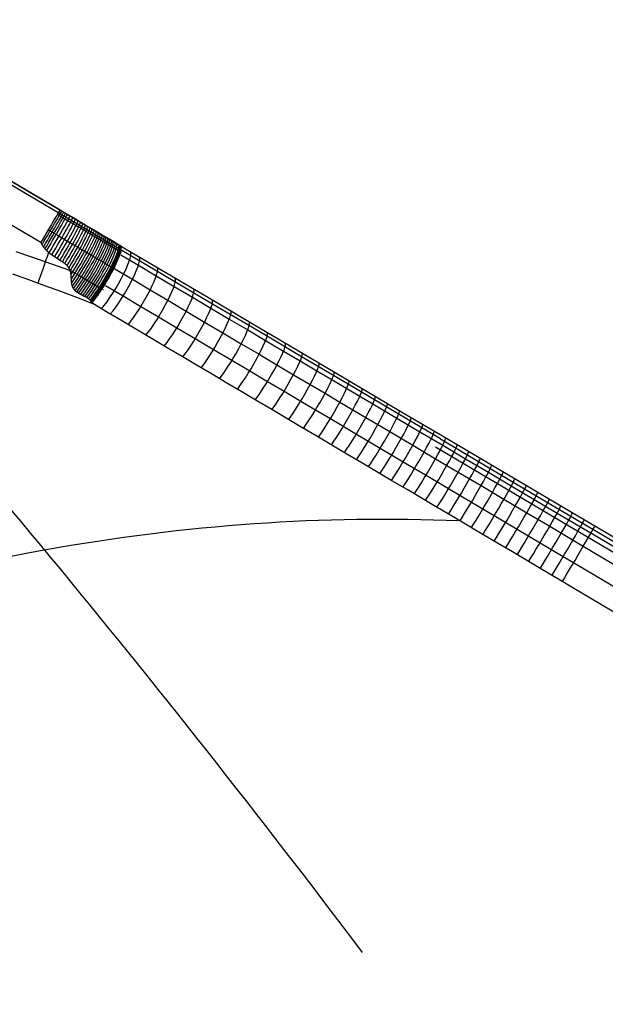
# Model space of a CAD drawing. Extents: x 8195 to 9024, y -2232 to -1505.
# Tile 36 of 42: x 8772 to 8787, y -2010 to -1984. Entities that reach past the tile are written whole.
import ezdxf

# ---------------------------------------------------------------- set-up
doc = ezdxf.new("R2010")
doc.units = 0
doc.layers.add('1', color=7, linetype='CONTINUOUS')

msp = doc.modelspace()

# ---------------------------------------------------------------- linework, layer by layer
at = {"layer": '1', "color": 7}
for p, q in [((8691.985, -1941.238, 28.546), (8772.683, -1988.906, 28.546)), ((8772.174, -1989.767, 27.546), (8771.275, -1989.236, 27.546)), ((8773.499, -1991.315, 27.937), (8773.482, -1991.361, 27.983))]:
    msp.add_line(p, q, dxfattribs=at)
at = {"layer": '1', "color": 7, "extrusion": (0.509073, 0.860701, 0.00614)}
msp.add_lwpolyline([(-8575.051, 23.313), (-8574.194, 23.312), (-8573.337, 23.314), (-8572.481, 23.319), (-8571.625, 23.326), (-8570.77, 23.336), (-8569.915, 23.349), (-8569.061, 23.365), (-8568.208, 23.383), (-8567.355, 23.404), (-8566.503, 23.428), (-8565.651, 23.454), (-8564.8, 23.483), (-8563.949, 23.515), (-8563.099, 23.549), (-8562.25, 23.587), (-8561.401, 23.627), (-8560.553, 23.669), (-8559.705, 23.715), (-8558.858, 23.763), (-8558.011, 23.814), (-8557.165, 23.867), (-8556.32, 23.924), (-8555.475, 23.983), (-8554.631, 24.044), (-8553.787, 24.109), (-8552.944, 24.176), (-8552.101, 24.246), (-8551.259, 24.318), (-8550.417, 24.394), (-8549.576, 24.472), (-8548.736, 24.552), (-8547.896, 24.636), (-8547.057, 24.722), (-8546.218, 24.811), (-8545.38, 24.902), (-8544.543, 24.997), (-8543.706, 25.094), (-8542.869, 25.193), (-8542.033, 25.296), (-8541.198, 25.401), (-8540.363, 25.509), (-8539.529, 25.619), (-8538.696, 25.733), (-8537.863, 25.849), (-8537.03, 25.967), (-8536.198, 26.089), (-8535.367, 26.213), (-8534.536, 26.34), (-8533.706, 26.469), (-8532.877, 26.602), (-8532.048, 26.737), (-8531.219, 26.874), (-8530.391, 27.015), (-8529.564, 27.158), (-8528.737, 27.304), (-8527.911, 27.452), (-8527.085, 27.603), (-8526.26, 27.757), (-8525.436, 27.914), (-8524.612, 28.074), (-8523.789, 28.236), (-8522.966, 28.401), (-8522.144, 28.568), (-8521.322, 28.738), (-8520.501, 28.911), (-8519.68, 29.087), (-8518.86, 29.266), (-8518.041, 29.447), (-8517.222, 29.631), (-8516.404, 29.817), (-8515.586, 30.006), (-8514.769, 30.198), (-8513.952, 30.393), (-8513.136, 30.591), (-8512.321, 30.791), (-8511.506, 30.993), (-8510.692, 31.199), (-8509.878, 31.407), (-8509.065, 31.618), (-8508.252, 31.832), (-8507.44, 32.048), (-8506.629, 32.268), (-8505.818, 32.489), (-8505.008, 32.714), (-8504.198, 32.941), (-8503.389, 33.171), (-8502.58, 33.404), (-8501.772, 33.639), (-8500.965, 33.878), (-8500.158, 34.118), (-8499.352, 34.362), (-8498.546, 34.608), (-8497.741, 34.857), (-8496.936, 35.109), (-8496.132, 35.363), (-8495.328, 35.62), (-8494.525, 35.88), (-8493.723, 36.143), (-8492.921, 36.408), (-8492.12, 36.676), (-8491.319, 36.947), (-8490.519, 37.22), (-8489.72, 37.496), (-8488.921, 37.775), (-8488.122, 38.057), (-8487.324, 38.341), (-8486.527, 38.628), (-8485.73, 38.918), (-8484.934, 39.21), (-8484.139, 39.505), (-8483.344, 39.803), (-8482.549, 40.104), (-8481.755, 40.407), (-8480.962, 40.713), (-8480.169, 41.022), (-8479.377, 41.333), (-8478.586, 41.647), (-8477.795, 41.964), (-8477.004, 42.284), (-8476.214, 42.606), (-8475.425, 42.931), (-8474.636, 43.259), (-8473.848, 43.589), (-8473.06, 43.922), (-8472.273, 44.258), (-8471.487, 44.597), (-8470.701, 44.938), (-8469.916, 45.282)], dxfattribs=at)
at = {"layer": '1', "color": 7, "extrusion": (0.395287, 0.740577, -0.54341)}
msp.add_lwpolyline([(-8579.594, 1346.034), (-8580.418, 1345.729), (-8581.243, 1345.426), (-8582.068, 1345.126), (-8582.893, 1344.828), (-8583.718, 1344.532), (-8584.544, 1344.238), (-8585.369, 1343.947), (-8586.195, 1343.658), (-8587.022, 1343.371), (-8587.848, 1343.086), (-8588.675, 1342.804), (-8589.502, 1342.524), (-8590.329, 1342.246), (-8591.156, 1341.971), (-8591.984, 1341.698), (-8592.812, 1341.427), (-8593.64, 1341.158), (-8594.468, 1340.892), (-8595.297, 1340.628), (-8596.126, 1340.366), (-8596.955, 1340.107), (-8597.784, 1339.849), (-8598.614, 1339.595), (-8599.444, 1339.342), (-8600.274, 1339.091), (-8601.104, 1338.843), (-8601.935, 1338.597), (-8602.766, 1338.354), (-8603.597, 1338.113), (-8604.428, 1337.874), (-8605.259, 1337.637), (-8606.091, 1337.402), (-8606.923, 1337.17), (-8607.755, 1336.94), (-8608.588, 1336.713), (-8609.421, 1336.487), (-8610.253, 1336.264), (-8611.087, 1336.043), (-8611.92, 1335.825), (-8612.754, 1335.609), (-8613.588, 1335.395), (-8614.422, 1335.183), (-8615.256, 1334.973), (-8616.091, 1334.766), (-8616.926, 1334.561), (-8617.761, 1334.359), (-8618.596, 1334.158), (-8619.432, 1333.96), (-8620.267, 1333.765), (-8621.104, 1333.571), (-8621.94, 1333.38), (-8622.776, 1333.191), (-8623.613, 1333.004), (-8624.45, 1332.82), (-8625.287, 1332.638), (-8626.125, 1332.458), (-8626.963, 1332.28), (-8627.801, 1332.105), (-8628.639, 1331.932), (-8629.477, 1331.761), (-8630.316, 1331.593), (-8631.155, 1331.426), (-8631.994, 1331.262), (-8632.834, 1331.101), (-8633.673, 1330.941), (-8634.513, 1330.784), (-8635.353, 1330.629), (-8636.194, 1330.477), (-8637.034, 1330.327), (-8637.875, 1330.179), (-8638.716, 1330.033), (-8639.557, 1329.889), (-8640.399, 1329.748), (-8641.241, 1329.609), (-8642.083, 1329.473), (-8642.925, 1329.338), (-8643.768, 1329.206), (-8644.61, 1329.076), (-8645.453, 1328.949), (-8646.297, 1328.824), (-8647.14, 1328.701), (-8647.984, 1328.58), (-8648.828, 1328.462), (-8649.672, 1328.345), (-8650.516, 1328.232), (-8651.361, 1328.12), (-8652.206, 1328.011), (-8653.051, 1327.904), (-8653.897, 1327.799), (-8654.742, 1327.696), (-8655.588, 1327.596), (-8656.434, 1327.498), (-8657.281, 1327.402), (-8658.127, 1327.309), (-8658.974, 1327.218), (-8659.821, 1327.129), (-8660.668, 1327.043), (-8661.516, 1326.958), (-8662.364, 1326.876), (-8663.212, 1326.796), (-8664.06, 1326.719), (-8664.909, 1326.644), (-8665.757, 1326.571), (-8666.606, 1326.5), (-8667.456, 1326.432), (-8668.305, 1326.366), (-8669.155, 1326.302), (-8670.005, 1326.24), (-8670.855, 1326.181), (-8671.705, 1326.124), (-8672.556, 1326.069), (-8673.407, 1326.017), (-8674.258, 1325.967), (-8675.109, 1325.919), (-8675.961, 1325.873), (-8676.813, 1325.83), (-8677.665, 1325.789), (-8678.517, 1325.75), (-8679.37, 1325.714), (-8680.223, 1325.679), (-8681.076, 1325.647), (-8681.929, 1325.618), (-8682.783, 1325.59), (-8683.636, 1325.565), (-8684.491, 1325.542), (-8685.345, 1325.522), (-8686.199, 1325.503), (-8687.054, 1325.487)], dxfattribs=at)
at = {"layer": '1', "color": 7, "extrusion": (0.731668, 0.680659, -0.03694)}
msp.add_lwpolyline([(-7407.767, 214.343), (-7408.464, 214.833), (-7409.163, 215.316), (-7409.864, 215.794), (-7410.566, 216.265), (-7411.269, 216.731), (-7411.975, 217.19), (-7412.682, 217.644), (-7413.39, 218.091), (-7414.1, 218.532), (-7414.812, 218.968), (-7415.525, 219.397), (-7416.24, 219.82), (-7416.956, 220.237), (-7417.675, 220.648), (-7418.394, 221.053), (-7419.115, 221.452), (-7419.838, 221.845), (-7420.563, 222.232), (-7421.289, 222.613), (-7422.016, 222.988), (-7422.746, 223.357), (-7423.476, 223.719), (-7424.209, 224.076), (-7424.943, 224.427), (-7425.678, 224.771), (-7426.416, 225.11), (-7427.154, 225.442), (-7427.895, 225.769), (-7428.637, 226.089), (-7429.38, 226.403), (-7430.125, 226.712), (-7430.872, 227.014), (-7431.621, 227.31), (-7432.37, 227.6), (-7433.122, 227.884), (-7433.875, 228.162), (-7434.63, 228.434), (-7435.386, 228.7), (-7436.144, 228.96), (-7436.904, 229.214), (-7437.665, 229.462), (-7438.427, 229.704), (-7439.192, 229.939), (-7439.958, 230.169), (-7440.725, 230.393), (-7441.494, 230.61), (-7442.265, 230.822), (-7443.037, 231.027), (-7443.811, 231.227), (-7444.586, 231.42), (-7445.363, 231.607), (-7446.142, 231.789), (-7446.922, 231.964), (-7447.704, 232.133), (-7448.488, 232.296), (-7449.273, 232.453), (-7450.059, 232.605), (-7450.847, 232.75), (-7451.637, 232.888), (-7452.429, 233.021), (-7453.222, 233.148), (-7454.016, 233.269), (-7454.812, 233.384), (-7455.61, 233.493)], dxfattribs=at)
at = {"layer": '1', "color": 7, "extrusion": (0.848049, -0.500961, 0.172773)}
msp.add_lwpolyline([(2749.429, -1451.838), (2749.405, -1451.929), (2749.379, -1452.015), (2749.365, -1452.056), (2749.351, -1452.096), (2749.336, -1452.135), (2749.321, -1452.174), (2749.306, -1452.211), (2749.29, -1452.246), (2749.273, -1452.281), (2749.256, -1452.315), (2749.239, -1452.347), (2749.221, -1452.379), (2749.202, -1452.409), (2749.184, -1452.439), (2749.164, -1452.467), (2749.145, -1452.494), (2749.124, -1452.52), (2749.104, -1452.545), (2749.083, -1452.569), (2749.061, -1452.592), (2749.05, -1452.603), (2749.039, -1452.613), (2749.028, -1452.624), (2749.016, -1452.634), (2749.005, -1452.644), (2748.993, -1452.653), (2748.982, -1452.663), (2748.97, -1452.672), (2748.958, -1452.68), (2748.946, -1452.689), (2748.934, -1452.697), (2748.922, -1452.705), (2748.909, -1452.713), (2748.897, -1452.72), (2748.884, -1452.727), (2748.872, -1452.734), (2748.859, -1452.741), (2748.846, -1452.747), (2748.833, -1452.753), (2748.819, -1452.759), (2748.806, -1452.764), (2748.793, -1452.769), (2748.779, -1452.774), (2748.766, -1452.779), (2748.752, -1452.783), (2748.738, -1452.788), (2748.724, -1452.791), (2748.71, -1452.795), (2748.696, -1452.798), (2748.681, -1452.801), (2748.667, -1452.804), (2748.652, -1452.806), (2748.638, -1452.809), (2748.623, -1452.811), (2748.608, -1452.812), (2748.593, -1452.814), (2748.578, -1452.815), (2748.562, -1452.816), (2748.547, -1452.816), (2748.531, -1452.816), (2748.5, -1452.816), (2748.468, -1452.815), (2748.436, -1452.812), (2748.403, -1452.809), (2748.37, -1452.804), (2748.336, -1452.798), (2748.302, -1452.791), (2748.268, -1452.784), (2748.232, -1452.775), (2748.197, -1452.764), (2748.161, -1452.753), (2748.124, -1452.741), (2748.087, -1452.727), (2748.05, -1452.713), (2748.012, -1452.697), (2747.974, -1452.681), (2747.935, -1452.663), (2747.896, -1452.644), (2747.816, -1452.603), (2747.734, -1452.557)], dxfattribs=at)
at = {"layer": '1', "color": 7, "extrusion": (0.508594, 0.861006, -4.86669e-08)}
msp.add_lwpolyline([(-8566.765, 28.692), (-8567.301, 28.782), (-8567.826, 28.867), (-8568.338, 28.947), (-8568.84, 29.023), (-8569.33, 29.095), (-8569.809, 29.162), (-8570.277, 29.226), (-8570.734, 29.286), (-8571.18, 29.342), (-8571.616, 29.394), (-8572.041, 29.444), (-8572.456, 29.489), (-8573.256, 29.572), (-8574.016, 29.643), (-8574.738, 29.705), (-8575.427, 29.757), (-8576.087, 29.802), (-8576.724, 29.84), (-8577.342, 29.872), (-8577.946, 29.899), (-8578.543, 29.922), (-8579.139, 29.941), (-8579.739, 29.957), (-8580.349, 29.969), (-8580.974, 29.979), (-8581.621, 29.987)], dxfattribs=at)
at = {"layer": '1', "color": 7, "extrusion": (0.864657, -0.502218, 0.012093)}
msp.add_lwpolyline([(2686.185, -64.5), (2686.133, -64.314), (2686.083, -64.155), (2686.059, -64.085), (2686.036, -64.021), (2686.013, -63.964), (2686.002, -63.938), (2685.992, -63.913), (2685.981, -63.89), (2685.97, -63.869), (2685.96, -63.85), (2685.95, -63.832), (2685.945, -63.823), (2685.94, -63.815), (2685.935, -63.808), (2685.93, -63.801), (2685.925, -63.794), (2685.92, -63.788), (2685.915, -63.782), (2685.91, -63.776), (2685.908, -63.773), (2685.905, -63.771), (2685.903, -63.769), (2685.901, -63.766), (2685.898, -63.764), (2685.896, -63.762), (2685.894, -63.76), (2685.891, -63.758), (2685.889, -63.756), (2685.887, -63.755), (2685.885, -63.753), (2685.882, -63.751), (2685.88, -63.75), (2685.878, -63.749), (2685.876, -63.748), (2685.875, -63.747), (2685.873, -63.746), (2685.872, -63.746), (2685.871, -63.745), (2685.87, -63.745), (2685.869, -63.745), (2685.868, -63.744), (2685.867, -63.744), (2685.866, -63.743), (2685.865, -63.743), (2685.864, -63.743), (2685.862, -63.743), (2685.861, -63.742), (2685.86, -63.742), (2685.859, -63.742), (2685.858, -63.742), (2685.857, -63.742), (2685.856, -63.741), (2685.855, -63.741), (2685.854, -63.741), (2685.853, -63.741), (2685.852, -63.741), (2685.851, -63.741), (2685.85, -63.741), (2685.849, -63.741), (2685.847, -63.741), (2685.846, -63.741), (2685.845, -63.742), (2685.844, -63.742), (2685.843, -63.742), (2685.842, -63.742), (2685.841, -63.742), (2685.84, -63.743), (2685.839, -63.743)], dxfattribs=at)
at = {"layer": '1', "color": 7, "extrusion": (0.866026, -0.499999, -4.87725e-06)}
msp.add_lwpolyline([(2663.425, 40.264), (2663.022, 40.604), (2662.618, 40.942), (2662.213, 41.277), (2661.807, 41.61), (2661.4, 41.941), (2660.992, 42.269), (2660.583, 42.595), (2660.173, 42.918), (2659.762, 43.239), (2659.351, 43.558), (2658.938, 43.874), (2658.524, 44.187), (2658.109, 44.499), (2657.693, 44.807), (2657.277, 45.114), (2656.859, 45.418), (2656.44, 45.719), (2656.021, 46.019), (2655.6, 46.315), (2655.179, 46.61), (2654.756, 46.902), (2654.333, 47.191), (2653.908, 47.478), (2653.483, 47.763), (2653.056, 48.045), (2652.629, 48.325), (2652.2, 48.602), (2651.771, 48.877), (2651.341, 49.15), (2650.91, 49.42), (2650.477, 49.688), (2650.044, 49.953), (2649.61, 50.216), (2649.175, 50.477), (2648.739, 50.735), (2648.301, 50.99), (2647.863, 51.244), (2647.424, 51.495), (2646.984, 51.743), (2646.543, 51.989), (2646.101, 52.233), (2645.658, 52.474), (2645.215, 52.713), (2644.77, 52.949), (2644.324, 53.183), (2643.877, 53.414), (2643.429, 53.643), (2642.98, 53.87), (2642.531, 54.094), (2642.08, 54.316), (2641.628, 54.536), (2641.176, 54.753), (2640.722, 54.967), (2640.267, 55.179), (2639.812, 55.389), (2639.355, 55.596), (2638.898, 55.801), (2638.439, 56.004), (2637.98, 56.204), (2637.52, 56.402), (2637.058, 56.597), (2636.596, 56.79), (2636.132, 56.98), (2635.668, 57.168), (2635.203, 57.354), (2634.737, 57.537), (2634.269, 57.718), (2633.801, 57.896), (2633.332, 58.072), (2632.862, 58.245), (2632.391, 58.416), (2631.919, 58.585), (2631.446, 58.751), (2630.972, 58.915), (2630.497, 59.077), (2630.021, 59.236), (2629.544, 59.392), (2629.066, 59.546), (2628.587, 59.698), (2628.107, 59.847), (2627.626, 59.994), (2627.145, 60.139), (2626.662, 60.281), (2626.178, 60.421), (2625.693, 60.558), (2625.208, 60.693), (2624.721, 60.825), (2624.234, 60.955), (2623.745, 61.083), (2623.255, 61.208), (2622.765, 61.33), (2622.273, 61.451), (2621.781, 61.569), (2621.287, 61.684), (2620.793, 61.797), (2620.298, 61.908), (2619.801, 62.016), (2619.304, 62.122), (2618.806, 62.225), (2618.306, 62.326), (2617.806, 62.425), (2617.305, 62.521), (2616.803, 62.615), (2616.3, 62.706), (2615.795, 62.795), (2615.29, 62.882), (2614.784, 62.966), (2614.277, 63.047), (2613.769, 63.127), (2613.26, 63.203), (2612.75, 63.278), (2612.239, 63.35), (2611.728, 63.419), (2611.215, 63.487), (2610.701, 63.551), (2610.186, 63.614), (2609.67, 63.674), (2609.153, 63.731), (2608.636, 63.786), (2608.117, 63.839), (2607.597, 63.889), (2607.077, 63.937), (2606.555, 63.982), (2606.033, 64.025), (2605.509, 64.066), (2604.984, 64.104), (2604.459, 64.14), (2603.933, 64.173)], dxfattribs=at)
at = {"layer": '1', "color": 7, "extrusion": (0.860897, -0.508686, 0.00978)}
msp.add_lwpolyline([(2748.727, -54.653), (2748.809, -54.699), (2748.889, -54.741), (2748.928, -54.761), (2748.967, -54.779), (2749.005, -54.796), (2749.043, -54.812), (2749.081, -54.827), (2749.118, -54.841), (2749.154, -54.854), (2749.19, -54.865), (2749.226, -54.876), (2749.261, -54.885), (2749.296, -54.893), (2749.33, -54.901), (2749.364, -54.907), (2749.397, -54.912), (2749.43, -54.915), (2749.462, -54.918), (2749.494, -54.92), (2749.51, -54.92), (2749.526, -54.92), (2749.541, -54.92), (2749.557, -54.92), (2749.572, -54.919), (2749.587, -54.918), (2749.602, -54.917), (2749.617, -54.915), (2749.632, -54.913), (2749.647, -54.911), (2749.662, -54.909), (2749.676, -54.906), (2749.691, -54.903), (2749.705, -54.9), (2749.719, -54.897), (2749.733, -54.893), (2749.747, -54.889), (2749.761, -54.885), (2749.775, -54.88), (2749.788, -54.875), (2749.802, -54.87), (2749.815, -54.865), (2749.828, -54.859), (2749.841, -54.853), (2749.854, -54.847), (2749.867, -54.84), (2749.88, -54.833), (2749.893, -54.826), (2749.905, -54.819), (2749.918, -54.811), (2749.93, -54.803), (2749.942, -54.795), (2749.954, -54.787), (2749.966, -54.778), (2749.978, -54.769), (2749.99, -54.76), (2750.002, -54.75), (2750.013, -54.74), (2750.024, -54.73), (2750.036, -54.72), (2750.047, -54.709), (2750.058, -54.698), (2750.069, -54.687), (2750.08, -54.675), (2750.101, -54.651), (2750.122, -54.626), (2750.142, -54.6), (2750.162, -54.573), (2750.182, -54.545), (2750.201, -54.516), (2750.219, -54.485), (2750.237, -54.453), (2750.255, -54.421), (2750.272, -54.387), (2750.288, -54.352), (2750.305, -54.316), (2750.32, -54.279), (2750.336, -54.241), (2750.35, -54.201), (2750.365, -54.161), (2750.379, -54.119), (2750.405, -54.033), (2750.43, -53.942)], dxfattribs=at)
at = {"layer": '1', "color": 7, "extrusion": (0.866025, -0.5, 2.3272e-07)}
msp.add_lwpolyline([(2603.47, 55.141), (2604.001, 55.106), (2604.531, 55.068), (2605.06, 55.028), (2605.588, 54.985), (2606.114, 54.939), (2606.639, 54.891), (2607.164, 54.84), (2607.687, 54.786), (2608.209, 54.73), (2608.73, 54.671), (2609.249, 54.61), (2609.768, 54.545), (2610.285, 54.479), (2610.801, 54.409), (2611.316, 54.337), (2611.83, 54.263), (2612.342, 54.185), (2612.854, 54.106), (2613.364, 54.023), (2613.873, 53.938), (2614.381, 53.85), (2614.888, 53.76), (2615.394, 53.667), (2615.898, 53.571), (2616.402, 53.473), (2616.904, 53.372), (2617.405, 53.268), (2617.905, 53.162), (2618.403, 53.053), (2618.901, 52.942), (2619.397, 52.828), (2619.892, 52.711), (2620.387, 52.592), (2620.879, 52.47), (2621.371, 52.345), (2621.862, 52.218), (2622.351, 52.088), (2622.839, 51.956), (2623.326, 51.821), (2623.812, 51.683), (2624.297, 51.543), (2624.781, 51.4), (2625.263, 51.254), (2625.745, 51.106), (2626.225, 50.955), (2626.704, 50.802), (2627.181, 50.646), (2627.658, 50.487), (2628.134, 50.326), (2628.608, 50.162), (2629.081, 49.995), (2629.553, 49.826), (2630.024, 49.654), (2630.494, 49.479), (2630.962, 49.302), (2631.429, 49.123), (2631.896, 48.94), (2632.361, 48.755), (2632.825, 48.568), (2633.287, 48.377), (2633.749, 48.184), (2634.209, 47.989), (2634.668, 47.791), (2635.126, 47.59), (2635.583, 47.387), (2636.039, 47.18), (2636.494, 46.972), (2636.947, 46.761), (2637.399, 46.547), (2637.85, 46.33), (2638.3, 46.111), (2638.749, 45.889), (2639.197, 45.665), (2639.643, 45.438), (2640.089, 45.208), (2640.533, 44.976), (2640.976, 44.741), (2641.417, 44.503), (2641.858, 44.263), (2642.298, 44.02), (2642.736, 43.775), (2643.173, 43.526), (2643.609, 43.276), (2644.044, 43.022), (2644.478, 42.766), (2644.91, 42.508), (2645.342, 42.247), (2645.772, 41.983), (2646.201, 41.716), (2646.629, 41.447), (2647.055, 41.175), (2647.481, 40.901), (2647.905, 40.624), (2648.329, 40.344), (2648.751, 40.062), (2649.172, 39.777), (2649.591, 39.49), (2650.01, 39.2), (2650.427, 38.907), (2650.844, 38.611), (2651.259, 38.313), (2651.673, 38.013), (2652.085, 37.71), (2652.497, 37.404), (2652.908, 37.095), (2653.317, 36.784), (2653.725, 36.47), (2654.132, 36.154), (2654.538, 35.835), (2654.942, 35.513), (2655.346, 35.189), (2655.748, 34.862), (2656.149, 34.532), (2656.549, 34.2), (2656.948, 33.865), (2657.346, 33.528), (2657.743, 33.188), (2658.138, 32.845), (2658.532, 32.5), (2658.925, 32.152), (2659.317, 31.801), (2659.708, 31.448), (2660.097, 31.092), (2660.486, 30.734), (2660.873, 30.372), (2661.259, 30.009), (2661.644, 29.642), (2662.028, 29.273)], dxfattribs=at)
at = {"layer": '1', "color": 7}
for points in [[(8770.989, -1988.003, 40.114), (8771.723, -1988.437, 40.075), (8772.457, -1988.87, 40.039), (8773.192, -1989.304, 40.006), (8773.926, -1989.738, 39.976), (8774.661, -1990.172, 39.949), (8775.395, -1990.606, 39.925), (8776.13, -1991.04, 39.904), (8776.865, -1991.474, 39.886), (8777.599, -1991.908, 39.871), (8778.334, -1992.342, 39.859), (8779.069, -1992.776, 39.85), (8779.804, -1993.21, 39.844), (8780.538, -1993.644, 39.841), (8781.273, -1994.078, 39.841), (8782.008, -1994.512, 39.844), (8782.743, -1994.946, 39.85)], [(8771.037, -1987.935, 39.745), (8771.821, -1988.398, 39.709), (8772.619, -1988.87, 39.676), (8773.434, -1989.351, 39.646), (8774.266, -1989.843, 39.618), (8775.118, -1990.346, 39.592), (8775.99, -1990.861, 39.569), (8776.885, -1991.389, 39.548), (8777.802, -1991.931, 39.529), (8778.745, -1992.488, 39.512), (8779.713, -1993.06, 39.498), (8780.709, -1993.648, 39.485), (8781.734, -1994.254, 39.474), (8782.789, -1994.877, 39.464)], [(8772.174, -1989.767, 27.546), (8772.182, -1989.784, 27.549), (8772.19, -1989.801, 27.551), (8772.199, -1989.817, 27.553), (8772.208, -1989.833, 27.555), (8772.218, -1989.848, 27.557), (8772.228, -1989.863, 27.558), (8772.238, -1989.878, 27.56), (8772.249, -1989.892, 27.561), (8772.26, -1989.906, 27.562), (8772.272, -1989.92, 27.563), (8772.283, -1989.933, 27.564), (8772.295, -1989.946, 27.565), (8772.307, -1989.958, 27.565), (8772.32, -1989.971, 27.566), (8772.332, -1989.983, 27.566), (8772.345, -1989.995, 27.567), (8772.358, -1990.006, 27.567), (8772.372, -1990.018, 27.567), (8772.399, -1990.04, 27.568), (8772.427, -1990.061, 27.568), (8772.455, -1990.081, 27.567), (8772.512, -1990.12, 27.567), (8772.683, -1990.229, 27.566), (8772.71, -1990.247, 27.566), (8772.737, -1990.265, 27.567), (8772.762, -1990.284, 27.569), (8772.774, -1990.293, 27.569), (8772.786, -1990.302, 27.57), (8772.798, -1990.312, 27.571), (8772.81, -1990.321, 27.573), (8772.821, -1990.331, 27.574), (8772.832, -1990.341, 27.576), (8772.842, -1990.351, 27.577), (8772.853, -1990.361, 27.579), (8772.862, -1990.372, 27.581), (8772.872, -1990.382, 27.583), (8772.881, -1990.393, 27.586), (8772.885, -1990.399, 27.587), (8772.889, -1990.404, 27.588), (8772.894, -1990.41, 27.59), (8772.898, -1990.415, 27.591), (8772.902, -1990.421, 27.593), (8772.905, -1990.427, 27.594), (8772.909, -1990.433, 27.596), (8772.913, -1990.438, 27.597), (8772.916, -1990.444, 27.599), (8772.919, -1990.45, 27.601), (8772.923, -1990.456, 27.603), (8772.926, -1990.463, 27.604), (8772.929, -1990.469, 27.606), (8772.932, -1990.475, 27.608), (8772.935, -1990.483, 27.611), (8772.938, -1990.49, 27.613), (8772.941, -1990.498, 27.616), (8772.943, -1990.505, 27.618), (8772.946, -1990.513, 27.621), (8772.948, -1990.521, 27.623), (8772.95, -1990.529, 27.626), (8772.952, -1990.537, 27.629), (8772.956, -1990.553, 27.635), (8772.959, -1990.569, 27.641), (8772.962, -1990.586, 27.647), (8772.965, -1990.603, 27.654), (8772.969, -1990.636, 27.667), (8772.972, -1990.671, 27.681), (8772.976, -1990.739, 27.709)], [(8772.943, -1990.506, 27.617), (8772.294, -1990.275, 27.616), (8771.911, -1990.142, 27.616), (8771.527, -1990.01, 27.616)], [(8774.29, -1990.092, 28.096), (8774.754, -1990.367, 28.189), (8775.226, -1990.646, 28.279), (8775.697, -1990.925, 28.365), (8776.183, -1991.212, 28.45), (8776.67, -1991.5, 28.532), (8777.157, -1991.788, 28.609), (8777.644, -1992.076, 28.683), (8778.117, -1992.355, 28.751), (8778.59, -1992.635, 28.815), (8779.031, -1992.896, 28.871), (8779.473, -1993.157, 28.925), (8779.867, -1993.39, 28.97), (8780.26, -1993.623, 29.012), (8780.951, -1994.031, 29.081), (8781.584, -1994.405, 29.137), (8782.195, -1994.767, 29.185), (8782.798, -1995.123, 29.226), (8783.399, -1995.479, 29.263), (8784.005, -1995.837, 29.293), (8784.611, -1996.196, 29.319), (8785.216, -1996.553, 29.339), (8785.825, -1996.914, 29.354), (8786.716, -1997.441, 29.369), (8786.993, -1997.604, 29.372)], [(8773.548, -1991.386, 27.984), (8773.127, -1991.224, 27.983), (8772.706, -1991.065, 27.983), (8772.284, -1990.909, 27.983), (8771.862, -1990.756, 27.982), (8771.44, -1990.606, 27.982)], [(8774.133, -1990.464, 27.788), (8774.596, -1990.738, 27.88), (8775.065, -1991.016, 27.97), (8775.535, -1991.294, 28.056), (8776.019, -1991.58, 28.141), (8776.503, -1991.867, 28.223), (8776.989, -1992.154, 28.3), (8777.474, -1992.441, 28.374), (8777.945, -1992.72, 28.441), (8778.416, -1992.999, 28.505), (8778.856, -1993.259, 28.562), (8779.296, -1993.519, 28.615), (8779.688, -1993.751, 28.66), (8780.08, -1993.983, 28.702), (8780.768, -1994.39, 28.771), (8781.398, -1994.763, 28.827), (8782.007, -1995.123, 28.875), (8782.608, -1995.479, 28.917), (8783.207, -1995.833, 28.953), (8783.811, -1996.19, 28.984), (8784.415, -1996.548, 29.01), (8785.018, -1996.905, 29.03), (8785.625, -1997.264, 29.046), (8786.514, -1997.79, 29.061), (8786.79, -1997.953, 29.064)], [(8772.976, -1990.739, 27.709), (8772.98, -1990.787, 27.729), (8772.982, -1990.81, 27.739), (8772.985, -1990.833, 27.749), (8772.988, -1990.855, 27.759), (8772.99, -1990.866, 27.763), (8772.993, -1990.877, 27.768), (8772.995, -1990.887, 27.772), (8772.998, -1990.898, 27.777), (8773, -1990.908, 27.781), (8773.004, -1990.918, 27.785), (8773.006, -1990.923, 27.787), (8773.008, -1990.929, 27.79), (8773.01, -1990.934, 27.792), (8773.012, -1990.94, 27.794), (8773.015, -1990.945, 27.797), (8773.017, -1990.95, 27.799), (8773.02, -1990.956, 27.801), (8773.023, -1990.961, 27.803), (8773.026, -1990.966, 27.805), (8773.029, -1990.971, 27.807), (8773.032, -1990.976, 27.809), (8773.035, -1990.98, 27.811), (8773.038, -1990.985, 27.813), (8773.041, -1990.99, 27.815), (8773.045, -1990.994, 27.817), (8773.048, -1990.999, 27.818), (8773.051, -1991.003, 27.82), (8773.055, -1991.008, 27.822), (8773.059, -1991.012, 27.824), (8773.062, -1991.016, 27.825), (8773.07, -1991.024, 27.828), (8773.078, -1991.032, 27.832), (8773.086, -1991.04, 27.835), (8773.095, -1991.048, 27.837), (8773.104, -1991.055, 27.84), (8773.113, -1991.062, 27.843), (8773.122, -1991.069, 27.846), (8773.131, -1991.076, 27.848), (8773.141, -1991.083, 27.851), (8773.15, -1991.089, 27.853), (8773.17, -1991.102, 27.858), (8773.191, -1991.114, 27.862), (8773.212, -1991.125, 27.866), (8773.319, -1991.181, 27.887), (8773.361, -1991.203, 27.896), (8773.381, -1991.214, 27.901), (8773.401, -1991.226, 27.906), (8773.411, -1991.232, 27.909), (8773.42, -1991.239, 27.912), (8773.43, -1991.245, 27.914), (8773.439, -1991.252, 27.917), (8773.448, -1991.258, 27.921), (8773.457, -1991.265, 27.924), (8773.465, -1991.272, 27.927), (8773.473, -1991.28, 27.93), (8773.481, -1991.287, 27.934), (8773.489, -1991.295, 27.938), (8773.493, -1991.299, 27.94), (8773.497, -1991.303, 27.942), (8773.5, -1991.307, 27.944), (8773.504, -1991.311, 27.946), (8773.507, -1991.315, 27.948), (8773.511, -1991.319, 27.95), (8773.514, -1991.324, 27.952), (8773.517, -1991.328, 27.954), (8773.52, -1991.332, 27.956), (8773.523, -1991.337, 27.959), (8773.526, -1991.341, 27.961), (8773.529, -1991.346, 27.963), (8773.532, -1991.351, 27.966), (8773.534, -1991.356, 27.968), (8773.537, -1991.36, 27.971), (8773.539, -1991.365, 27.973), (8773.542, -1991.37, 27.976), (8773.544, -1991.375, 27.978), (8773.546, -1991.381, 27.981), (8773.548, -1991.386, 27.984)], [(8773.888, -1990.904, 27.713), (8774.351, -1991.177, 27.805), (8774.82, -1991.455, 27.895), (8775.289, -1991.732, 27.982), (8775.773, -1992.019, 28.067), (8776.257, -1992.305, 28.148), (8776.742, -1992.592, 28.226), (8777.227, -1992.879, 28.3), (8777.697, -1993.157, 28.367), (8778.168, -1993.436, 28.432), (8778.607, -1993.696, 28.488), (8779.047, -1993.956, 28.542), (8779.438, -1994.187, 28.587), (8779.83, -1994.419, 28.629), (8780.517, -1994.826, 28.698), (8781.147, -1995.199, 28.754), (8781.755, -1995.559, 28.803), (8782.356, -1995.914, 28.845), (8782.954, -1996.268, 28.881), (8783.557, -1996.625, 28.912), (8784.161, -1996.982, 28.938), (8784.763, -1997.339, 28.959), (8785.37, -1997.698, 28.975), (8785.982, -1998.06, 28.986), (8786.534, -1998.387, 28.993)], [(8771.302, -1998.071, 34.369), (8771.785, -1997.977, 34.16), (8772.266, -1997.888, 33.951), (8772.618, -1997.826, 33.799), (8772.969, -1997.766, 33.646), (8773.32, -1997.709, 33.494), (8773.67, -1997.654, 33.342), (8774.019, -1997.602, 33.19), (8774.368, -1997.552, 33.039), (8774.715, -1997.505, 32.887), (8775.062, -1997.46, 32.736), (8775.409, -1997.418, 32.586), (8775.754, -1997.379, 32.435), (8776.099, -1997.341, 32.285), (8776.444, -1997.306, 32.135), (8776.787, -1997.274, 31.985), (8777.131, -1997.244, 31.836), (8777.473, -1997.217, 31.687), (8777.815, -1997.192, 31.538), (8778.156, -1997.169, 31.389), (8778.497, -1997.149, 31.241), (8778.838, -1997.131, 31.093), (8779.178, -1997.115, 30.945), (8779.517, -1997.102, 30.797), (8779.856, -1997.091, 30.65), (8780.194, -1997.083, 30.503), (8780.532, -1997.077, 30.357), (8780.87, -1997.073, 30.21), (8781.207, -1997.072, 30.064), (8781.544, -1997.073, 29.918), (8781.88, -1997.076, 29.773), (8782.216, -1997.081, 29.628), (8782.552, -1997.089, 29.483), (8782.887, -1997.099, 29.338), (8783.222, -1997.111, 29.194)]]:
    msp.add_polyline3d(points, dxfattribs=at)
at = {"layer": '1', "color": 7, "extrusion": (0.807513, 0.503507, -0.307251)}
msp.add_arc((-6381.567, 1892.385, 6067.338), 111.646, 59.23658, 73.68646, dxfattribs=at)
at = {"layer": '1', "color": 7, "extrusion": (-0.861, 0.508605, 1.25583e-05)}
msp.add_arc((-2748.376, 28.657, -8564.848), 1.003, 180.1923, 269.8074, dxfattribs=at)
at = {"layer": '1', "color": 7, "extrusion": (0.860998, -0.508589, 0.004449)}
msp.add_arc((2748.275, -9.557, 8564.98), 1.002, 267.9027, 359.7763, dxfattribs=at)
at = {"layer": '1', "color": 7, "extrusion": (0.860972, -0.508574, 0.008861)}
msp.add_arc((2748.275, -47.341, 8564.911), 1.002, 266.232, 359.7549, dxfattribs=at)
at = {"layer": '1', "color": 7, "extrusion": (0.860931, -0.50855, 0.013239)}
msp.add_arc((2748.275, -84.848, 8564.678), 1.002, 264.9849, 359.7384, dxfattribs=at)
at = {"layer": '1', "color": 7, "extrusion": (0.860873, -0.508516, 0.017592)}
msp.add_arc((2748.275, -122.13, 8564.284), 1.002, 264.0769, 359.726, dxfattribs=at)
at = {"layer": '1', "color": 7, "extrusion": (0.860762, -0.50845, 0.023835)}
msp.add_arc((2748.274, -175.606, 8563.436), 1.003, 263.2137, 359.7139, dxfattribs=at)
at = {"layer": '1', "color": 7, "extrusion": (-0.508594, -0.861006, -2.45986e-11)}
msp.add_arc((8564.932, 40.1, -2749.14), 12.06, 269.7572, 279.1538, dxfattribs=at)
at = {"layer": '1', "color": 7, "extrusion": (-0.508598, -0.861004, -3.42277e-07)}
msp.add_arc((8564.915, 40.166, -2749.315), 11.621, 269.7705, 279.0889, dxfattribs=at)
at = {"layer": '1', "color": 7, "extrusion": (0.860617, -0.508365, 0.030054)}
msp.add_arc((2748.274, -228.874, 8562.259), 1.003, 262.7331, 359.7074, dxfattribs=at)
at = {"layer": '1', "color": 7, "extrusion": (0.86044, -0.50826, 0.036266)}
msp.add_arc((2748.274, -282.088, 8560.753), 1.003, 262.505, 359.7056, dxfattribs=at)
at = {"layer": '1', "color": 7, "extrusion": (0.860229, -0.508135, 0.042489)}
msp.add_arc((2748.274, -335.402, 8558.911), 1.003, 262.3858, 359.7075, dxfattribs=at)
at = {"layer": '1', "color": 7, "extrusion": (0.860009, -0.508006, 0.04811)}
msp.add_arc((2748.274, -383.553, 8556.962), 1.003, 262.2544, 359.7118, dxfattribs=at)
at = {"layer": '1', "color": 7, "extrusion": (0.859761, -0.507859, 0.05377)}
msp.add_arc((2748.274, -432.043, 8554.724), 1.003, 261.9957, 359.7179, dxfattribs=at)
at = {"layer": '1', "color": 7, "extrusion": (0.859482, -0.507694, 0.059485)}
msp.add_arc((2748.274, -481.005, 8552.184), 1.003, 261.455, 359.7253, dxfattribs=at)
at = {"layer": '1', "color": 7, "extrusion": (0.85917, -0.50751, 0.065271)}
msp.add_arc((2748.274, -530.574, 8549.325), 1.003, 260.3467, 359.7331, dxfattribs=at)
at = {"layer": '1', "color": 7, "extrusion": (-0.508594, -0.861006, -3.36933e-11)}
msp.add_arc((8564.932, 40.088, -2748.668), 12.462, 269.7629, 279.1873, dxfattribs=at)
at = {"layer": '1', "color": 7, "extrusion": (0.858862, -0.507328, 0.070538)}
msp.add_arc((2748.274, -575.703, 8546.471), 1.003, 258.5334, 359.7409, dxfattribs=at)
at = {"layer": '1', "color": 7, "extrusion": (0.858523, -0.507128, 0.07589)}
msp.add_arc((2748.273, -621.561, 8543.324), 1.004, 255.4873, 359.7557, dxfattribs=at)
at = {"layer": '1', "color": 7, "extrusion": (0.858153, -0.506909, 0.081343)}
msp.add_arc((2748.274, -668.283, 8539.862), 1.003, 250.6179, 359.7972, dxfattribs=at)
at = {"layer": '1', "color": 7, "extrusion": (0.857748, -0.50667, 0.086912)}
msp.add_arc((2748.275, -716.002, 8536.059), 1.002, 244.5116, 359.8783, dxfattribs=at)
at = {"layer": '1', "color": 7, "extrusion": (0.857346, -0.506433, 0.092106)}
msp.add_arc((2748.276, -760.501, 8532.27), 1.001, 239.1025, 359.9647, dxfattribs=at)
at = {"layer": '1', "color": 7, "extrusion": (0.85691, -0.506175, 0.097426)}
msp.add_arc((2748.276, -806.094, 8528.143), 1.001, 235.0668, 0.0308, dxfattribs=at)
at = {"layer": '1', "color": 7, "extrusion": (0.856436, -0.505895, 0.102893)}
msp.add_arc((2748.277, -852.939, 8523.645), 1, 232.6649, 0.0714, dxfattribs=at)
at = {"layer": '1', "color": 7, "extrusion": (0.855921, -0.505591, 0.108524)}
msp.add_arc((2748.277, -901.193, 8518.738), 1, 231.3093, 0.0967, dxfattribs=at)
at = {"layer": '1', "color": 7, "extrusion": (0.855395, -0.50528, 0.113982)}
msp.add_arc((2748.277, -947.964, 8513.716), 1, 230.654, 0.1118, dxfattribs=at)
at = {"layer": '1', "color": 7, "extrusion": (0.854824, -0.504942, 0.119623)}
msp.add_arc((2748.277, -996.308, 8508.25), 1, 230.3783, 0.1205, dxfattribs=at)
at = {"layer": '1', "color": 7, "extrusion": (0.854202, -0.504575, 0.12547)}
msp.add_arc((2748.277, -1046.415, 8502.289), 1, 230.3383, 0.1238, dxfattribs=at)
at = {"layer": '1', "color": 7, "extrusion": (0.853524, -0.504175, 0.131545)}
msp.add_arc((2748.277, -1098.474, 8495.776), 1, 230.413, 0.1221, dxfattribs=at)
at = {"layer": '1', "color": 7, "extrusion": (0.852803, -0.503749, 0.137715)}
msp.add_arc((2748.277, -1151.354, 8488.826), 1, 230.4749, 0.1157, dxfattribs=at)
at = {"layer": '1', "color": 7, "extrusion": (0.852012, -0.503281, 0.144166)}
msp.add_arc((2748.277, -1206.649, 8481.197), 1, 230.4071, 0.1043, dxfattribs=at)
at = {"layer": '1', "color": 7, "extrusion": (0.851141, -0.502767, 0.150944)}
msp.add_arc((2748.277, -1264.738, 8472.783), 1, 230.0931, 0.0869, dxfattribs=at)
at = {"layer": '1', "color": 7, "extrusion": (0.850179, -0.502199, 0.158092)}
msp.add_arc((2748.277, -1326.004, 8463.465), 1, 229.3584, 0.063, dxfattribs=at)
at = {"layer": '1', "color": 7, "extrusion": (0.849688, -0.501909, 0.161612)}
msp.add_arc((2748.277, -1356.174, 8458.709), 1, 228.8089, 0.0489, dxfattribs=at)
at = {"layer": '1', "color": 7, "extrusion": (0.849172, -0.501604, 0.16523)}
msp.add_arc((2748.277, -1387.185, 8453.704), 1, 228.0996, 0.0329, dxfattribs=at)
at = {"layer": '1', "color": 7, "extrusion": (0.848629, -0.501283, 0.168951)}
msp.add_arc((2748.277, -1419.085, 8448.433), 1, 227.1745, 0.0147, dxfattribs=at)
at = {"layer": '1', "color": 7, "extrusion": (-0.943814, 0.330476, -9.45639e-12)}
msp.add_arc((-1021.052, 29.11, -8937.156), 1.565, 277.6246, 313.4522, dxfattribs=at)
at = {"layer": '1', "color": 7, "extrusion": (0.848546, -0.501234, 0.16951)}
msp.add_arc((2748.277, -1423.873, 8447.929), 1, 225.976, 359.9204, dxfattribs=at)
at = {"layer": '1', "color": 7, "extrusion": (0.849019, -0.501514, 0.166285)}
msp.add_arc((2748.277, -1396.226, 8452.818), 1, 225.9651, 359.8512, dxfattribs=at)
at = {"layer": '1', "color": 7, "extrusion": (-0.508594, -0.861006, -2.70856e-10)}
msp.add_arc((8565.163, 38.158, -2748.041), 10.572, 274.042, 279.6261, dxfattribs=at)
at = {"layer": '1', "color": 7, "extrusion": (0.849949, -0.502063, 0.15975)}
msp.add_arc((2748.277, -1340.209, 8462.439), 1, 225.9429, 359.7423, dxfattribs=at)
at = {"layer": '1', "color": 7, "extrusion": (0.850841, -0.50259, 0.153208)}
msp.add_arc((2748.277, -1284.13, 8471.688), 1, 225.9207, 359.6715, dxfattribs=at)
at = {"layer": '1', "color": 7, "extrusion": (0.851721, -0.50311, 0.146467)}
msp.add_arc((2748.277, -1226.333, 8480.822), 1, 225.8976, 359.6336, dxfattribs=at)
at = {"layer": '1', "color": 7, "extrusion": (-0.50895, -0.860795, -0.001407)}
msp.add_arc((8580.68, -61.524, -2751.165), 86.93, 90.12653, 99.89025, dxfattribs=at)
at = {"layer": '1', "color": 7, "extrusion": (0.85256, -0.503606, 0.139721)}
msp.add_arc((2748.277, -1168.502, 8489.559), 1, 225.8745, 359.6263, dxfattribs=at)
at = {"layer": '1', "color": 7, "extrusion": (0.85336, -0.504078, 0.132974)}
msp.add_arc((2748.277, -1110.648, 8497.896), 1, 225.8512, 359.6443, dxfattribs=at)
at = {"layer": '1', "color": 7, "extrusion": (0.854119, -0.504526, 0.126227)}
msp.add_arc((2748.277, -1052.801, 8505.831), 1, 225.8277, 359.6826, dxfattribs=at)
at = {"layer": '1', "color": 7, "extrusion": (0.854816, -0.504938, 0.119696)}
msp.add_arc((2748.277, -996.797, 8513.133), 1, 225.8047, 359.734, dxfattribs=at)
at = {"layer": '1', "color": 7, "extrusion": (0.855475, -0.505327, 0.11317)}
msp.add_arc((2748.277, -940.843, 8520.056), 1, 225.7815, 359.7948, dxfattribs=at)
at = {"layer": '1', "color": 7, "extrusion": (0.856055, -0.505669, 0.107093)}
msp.add_arc((2748.277, -888.732, 8526.168), 1, 225.7596, 359.8559, dxfattribs=at)
at = {"layer": '1', "color": 7, "extrusion": (0.856601, -0.505992, 0.101027)}
msp.add_arc((2748.277, -836.709, 8531.95), 1, 225.7374, 359.9184, dxfattribs=at)
at = {"layer": '1', "color": 7, "extrusion": (0.85706, -0.506263, 0.095637)}
msp.add_arc((2748.277, -790.481, 8536.82), 1, 225.7173, 359.9729, dxfattribs=at)
at = {"layer": '1', "color": 7, "extrusion": (0.857492, -0.506519, 0.090259)}
msp.add_arc((2748.277, -744.362, 8541.427), 1, 225.697, 0.0244, dxfattribs=at)
at = {"layer": '1', "color": 7, "extrusion": (0.857849, -0.506729, 0.085561)}
msp.add_arc((2748.277, -704.065, 8545.249), 1, 225.6789, 0.0659, dxfattribs=at)
at = {"layer": '1', "color": 7, "extrusion": (0.858186, -0.506928, 0.080876)}
msp.add_arc((2748.277, -663.886, 8548.869), 1, 225.6605, 0.1026, dxfattribs=at)
at = {"layer": '1', "color": 7, "extrusion": (0.858476, -0.5071, 0.0766)}
msp.add_arc((2748.277, -627.209, 8552.009), 1, 225.6435, 0.1301, dxfattribs=at)
at = {"layer": '1', "color": 7, "extrusion": (0.85875, -0.507262, 0.072339)}
msp.add_arc((2748.277, -590.665, 8554.982), 1, 225.6262, 0.1503, dxfattribs=at)
at = {"layer": '1', "color": 7, "extrusion": (0.858999, -0.507409, 0.068244)}
msp.add_arc((2748.277, -555.535, 8557.694), 1, 225.6092, 0.1623, dxfattribs=at)
at = {"layer": '1', "color": 7, "extrusion": (0.859232, -0.507546, 0.064167)}
msp.add_arc((2748.277, -520.567, 8560.25), 1, 225.5919, 0.1689, dxfattribs=at)
at = {"layer": '1', "color": 7, "extrusion": (0.859446, -0.507673, 0.06017)}
msp.add_arc((2748.277, -486.275, 8562.62), 1, 225.5746, 0.1704, dxfattribs=at)
at = {"layer": '1', "color": 7, "extrusion": (0.859646, -0.507791, 0.056196)}
msp.add_arc((2748.277, -452.191, 8564.841), 1, 225.557, 0.1673, dxfattribs=at)
at = {"layer": '1', "color": 7, "extrusion": (0.508594, 0.861006, 6.47701e-11)}
msp.add_arc((-12430.97, -449026.301, 2749.177), 449082.731, 89.50823976, 89.5422352, dxfattribs=at)
at = {"layer": '1', "color": 7, "extrusion": (-0.508592, -0.861008, 2.72543e-08)}
msp.add_arc((12411.581, -449026.633, -2749.248), 449082.472, 90.45528976, 90.48928495, dxfattribs=at)
at = {"layer": '1', "color": 7, "extrusion": (0.85983, -0.507899, 0.052261)}
msp.add_arc((2748.277, -418.433, 8566.909), 1, 225.5391, 0.1597, dxfattribs=at)
at = {"layer": '1', "color": 7, "extrusion": (-0.508692, -0.860947, 0.001505)}
msp.add_arc((12429.248, -444299.618, -2749.843), 444360.683, 90.46244808, 90.49680458, dxfattribs=at)
at = {"layer": '1', "color": 7, "extrusion": (0.859999, -0.507999, 0.048358)}
msp.add_arc((2748.277, -384.951, 8568.831), 1, 225.5209, 0.1477, dxfattribs=at)
at = {"layer": '1', "color": 7, "extrusion": (0.860154, -0.508091, 0.04447)}
msp.add_arc((2748.277, -351.596, 8570.619), 1, 225.5023, 0.1315, dxfattribs=at)
at = {"layer": '1', "color": 7, "extrusion": (0.860295, -0.508175, 0.040627)}
msp.add_arc((2748.277, -318.624, 8572.262), 1, 225.4834, 0.1114, dxfattribs=at)
at = {"layer": '1', "color": 7, "extrusion": (0.860422, -0.508249, 0.036834)}
msp.add_arc((2748.277, -286.079, 8573.765), 1, 225.4642, 0.0874, dxfattribs=at)
at = {"layer": '1', "color": 7, "extrusion": (0.860534, -0.508316, 0.033104)}
msp.add_arc((2748.277, -254.077, 8575.127), 1, 225.4448, 0.0614, dxfattribs=at)
at = {"layer": '1', "color": 7, "extrusion": (0.860633, -0.508374, 0.029458)}
msp.add_arc((2748.277, -222.799, 8576.351), 1, 225.4253, 0.0368, dxfattribs=at)
at = {"layer": '1', "color": 7, "extrusion": (0.860717, -0.508424, 0.025906)}
msp.add_arc((2748.277, -192.32, 8577.442), 1, 225.4061, 0.0146, dxfattribs=at)
at = {"layer": '1', "color": 7, "extrusion": (0.860789, -0.508466, 0.022447)}
msp.add_arc((2748.277, -162.638, 8578.412), 1, 225.3871, 359.9958, dxfattribs=at)
at = {"layer": '1', "color": 7, "extrusion": (0.860849, -0.508501, 0.019135)}
msp.add_arc((2748.277, -134.225, 8579.26), 1, 225.3692, 359.982, dxfattribs=at)
at = {"layer": '1', "color": 7, "extrusion": (0.860896, -0.508529, 0.015989)}
msp.add_arc((2748.277, -107.223, 8579.998), 1, 225.3531, 359.9748, dxfattribs=at)
at = {"layer": '1', "color": 7, "extrusion": (0.860932, -0.508551, 0.013096)}
msp.add_arc((2748.277, -82.397, 8580.631), 1, 225.3403, 359.9766, dxfattribs=at)
at = {"layer": '1', "color": 7, "extrusion": (0.860956, -0.508565, 0.010771)}
msp.add_arc((2748.277, -62.447, 8581.123), 1, 225.3333, 359.9885, dxfattribs=at)
at = {"layer": '1', "color": 7, "extrusion": (0.508576, 0.860948, -0.010895)}
msp.add_arc((-12060.358, -349491.403, 2748.703), 349568.038, 89.42980431, 89.47265803, dxfattribs=at)
at = {"layer": '1', "color": 7, "extrusion": (0.508533, 0.860983, -0.01018)}
msp.add_arc((-12058.015, -351436.774, 2747.871), 351511.004, 89.43336338, 89.47598023, dxfattribs=at)
at = {"layer": '1', "color": 7, "extrusion": (0.508509, 0.86103, -0.006806)}
msp.add_arc((-12046.379, -353028.769, 2747.161), 353093.459, 89.43781114, 89.48023697, dxfattribs=at)
at = {"layer": '1', "color": 7, "extrusion": (-0.508501, -0.861061, 8.10456e-05)}
msp.add_arc((12022.93, -353852.943, -2746.642), 353899.17, 90.51477367, 90.55710286, dxfattribs=at)

doc.saveas('drawing.dxf')
